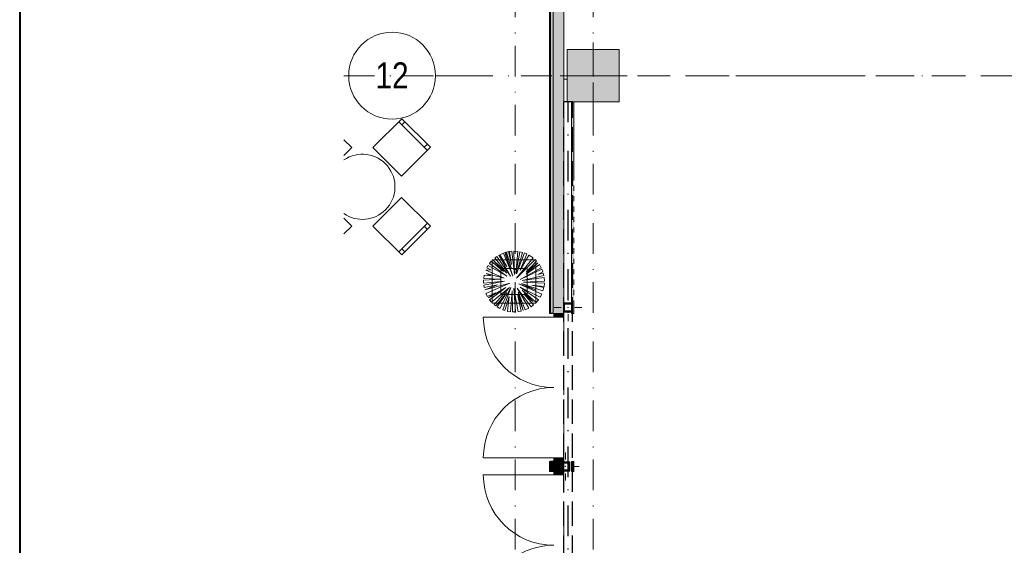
# Model space of a CAD drawing. Header units: millimetres. Extents: x 0 to 1184, y 0 to 836.
# Tile 10 of 86: x 20 to 133, y 486 to 546. Entities that reach past the tile are written whole.
import ezdxf
from ezdxf.xclip import XClip

# ---------------------------------------------------------------- set-up
doc = ezdxf.new("R2010")
doc.units = ezdxf.units.MM
doc.header["$MEASUREMENT"] = 0
doc.header["$XCLIPFRAME"] = 0
for name, pattern in [('Невидимая', [3.912222, 2.822222, -1.09]), ('Штриховая', [5.644444, 2.822222, -2.822222]), ('Штрихпунктирная', [6.702778, 3.527778, -1.763889, 0, -1.411111])]:
    doc.linetypes.add(name, pattern=pattern)
for name, color, linetype in [('1._1-й этаж (9)_1_Элемент Модели - Оси', 7, 'Continuous'), ('Интерьер - Мебель', 7, 'Continuous'), ('Конструктив - ГКЛ', 7, 'Continuous'), ('Конструктив - Колонны', 7, 'Continuous'), ('Конструктив - Стена сущ для Кладочного плана', 7, 'Continuous'), ('Конструктив - Стены наружние фасад', 7, 'Continuous'), ('УЛИЦА_Стойки стропильные', 7, 'Continuous'), ('Элемент Модели - Зона', 7, 'Continuous'), ('Элемент Модели - Оси', 7, 'Continuous')]:
    doc.layers.add(name, color=color, linetype=linetype)
doc.styles.add('СГЕНЕРИР_СТИЛЬ_1', font='txt')

# ---------------------------------------------------------------- blocks, each defined once
blk = doc.blocks.new('Чертеж_2_1', base_point=(205.47, 89.56))
at = {"layer": '1._1-й этаж (9)_1_Элемент Модели - Оси', "color": 7, "linetype": 'Штрихпунктирная', "lineweight": 15}
blk.add_line((71.32, 539.56), (67.87, 539.56), dxfattribs=at)
at = {"layer": '1._1-й этаж (9)_1_Элемент Модели - Оси', "color": 7, "linetype": 'Continuous', "lineweight": 15}
blk.add_circle((62.87, 539.56), 5, dxfattribs=at)
at = {"layer": '1._1-й этаж (9)_1_Элемент Модели - Оси', "color": 7, "linetype": 'Continuous', "lineweight": 15, "insert": (60.95, 539.59), "char_height": 3, "attachment_point": 4, "style": 'СГЕНЕРИР_СТИЛЬ_1'}
blk.add_mtext('\\A1;{\\pql;\\pt0;\\fArial Narrow|b0|i0|c204|p34;12}', dxfattribs=at)
blk = doc.blocks.new('Чертеж_4_4', base_point=(-278.48, 89.56))
at = {"layer": 'Конструктив - ГКЛ', "linetype": 'Continuous', "lineweight": 0, "true_color": 0x000000}
for points in [[(83.79, 536.51), (83.54, 536.51), (83.54, 513.41), (83.62, 513.41), (83.62, 512.41), (83.54, 512.41), (83.54, 512.19), (83.79, 512.19)], [(83.79, 494.04), (83.79, 495.19), (83.54, 495.19), (83.54, 494.04)]]:
    blk.add_hatch(color=18, dxfattribs=at).paths.add_polyline_path(points)
at = {"layer": 'Конструктив - Колонны', "linetype": 'Continuous', "lineweight": 0, "true_color": 0x000000}
blk.add_hatch(color=18, dxfattribs=at).paths.add_polyline_path([(83.02, 536.56), (89.02, 536.56), (89.02, 542.56), (83.02, 542.56)])
at = {"layer": 'Конструктив - Стены наружние фасад', "linetype": 'Continuous', "lineweight": 0, "true_color": 0x000000}
for points in [[(80.97, 630.56), (80.97, 512.19), (81.12, 512.19), (81.12, 630.56)], [(81.42, 626.56), (81.12, 626.56), (81.12, 512.19), (81.42, 512.19)], [(81.42, 626.56), (81.42, 512.19), (82.62, 512.19), (82.62, 626.56)], [(82.62, 512.19), (81.47, 512.19), (81.47, 511.79), (82.62, 511.79)], [(81.47, 495.19), (82.62, 495.19), (82.62, 495.59), (81.47, 495.59)], [(80.97, 494.04), (81.12, 494.04), (81.12, 495.19), (80.97, 495.19)], [(81.12, 495.19), (81.12, 494.04), (81.42, 494.04), (81.42, 495.19)], [(81.42, 494.04), (82.62, 494.04), (82.62, 494.11), (82.32, 494.11), (82.32, 495.11), (82.62, 495.11), (82.62, 495.19), (81.42, 495.19)], [(82.62, 495.03), (82.4, 495.03), (82.4, 494.19), (82.62, 494.19)], [(82.62, 494.04), (81.47, 494.04), (81.47, 493.64), (82.62, 493.64)]]:
    blk.add_hatch(color=18, dxfattribs=at).paths.add_polyline_path(points)
at = {"layer": 'УЛИЦА_Стойки стропильные', "linetype": 'Continuous', "lineweight": 0, "true_color": 0x000000}
h = blk.add_hatch(color=18, dxfattribs=at)
h.paths.add_polyline_path([(83.62, 512.41), (83.62, 513.41), (82.62, 513.41), (82.62, 512.41)])
h.paths.add_polyline_path([(83.54, 512.49), (82.7, 512.49), (82.7, 513.33), (83.54, 513.33)], flags=0)
h = blk.add_hatch(color=18, dxfattribs=at)
h.paths.add_polyline_path([(83.32, 494.11), (83.32, 495.11), (82.32, 495.11), (82.32, 494.11)])
h.paths.add_polyline_path([(83.24, 494.19), (82.4, 494.19), (82.4, 495.03), (83.24, 495.03)], flags=0)
at = {"layer": 'Интерьер - Мебель', "color": 7, "linetype": 'Continuous', "lineweight": 15}
for p, q in [((63.64, 534.25), (66.93, 530.96)), ((64, 533.9), (64.35, 534.25)), ((66.58, 531.32), (66.93, 531.67)), ((66.93, 522.58), (63.64, 519.29)), ((66.58, 522.23), (66.93, 521.88)), ((64, 519.65), (64.35, 519.29)), ((74.4, 518.38), (74.4, 513.38)), ((79.4, 518.38), (74.4, 518.38)), ((79.4, 513.38), (79.4, 518.38)), ((75.4, 517.38), (75.4, 514.38)), ((78.4, 517.38), (75.4, 517.38)), ((78.4, 514.38), (78.4, 517.38)), ((75.4, 514.38), (78.4, 514.38)), ((74.4, 513.38), (79.4, 513.38))]:
    blk.add_line(p, q, dxfattribs=at)
at = {"layer": 'Интерьер - Мебель', "color": 252, "linetype": 'Continuous', "lineweight": 5}
for p, q in [((75.68, 519.16), (75.27, 518.97)), ((76.75, 516.51), (75.68, 519.16)), ((75.97, 519.25), (75.84, 519.21)), ((75.84, 519.21), (76.75, 516.51)), ((76.6, 517.35), (75.97, 519.25)), ((76.26, 519.32), (76.05, 519.27)), ((76.05, 519.27), (76.6, 517.35)), ((76.62, 517.83), (76.26, 519.32)), ((76.67, 519.37), (76.39, 519.34)), ((76.39, 519.34), (76.62, 517.83)), ((76.96, 516.69), (76.67, 519.37)), ((77.33, 519.35), (76.9, 519.38)), ((76.9, 519.38), (76.96, 516.69)), ((77.11, 516.81), (77.33, 519.35)), ((77.59, 519.31), (77.11, 516.81)), ((77.19, 516.76), (77.89, 519.23)), ((78.1, 519.17), (77.19, 516.76)), ((77.89, 519.23), (77.59, 519.31)), ((78.39, 519.05), (78.1, 519.17)), ((74.29, 518.21), (74.08, 517.95)), ((75.7, 517.02), (74.29, 518.21)), ((76.08, 516.84), (74.45, 518.37)), ((74.45, 518.37), (75.7, 517.02)), ((74.93, 518.77), (74.71, 518.6)), ((74.71, 518.6), (76.08, 516.84)), ((76.5, 516.5), (74.93, 518.77)), ((76.08, 517.62), (75.14, 518.9)), ((75.14, 518.9), (76.5, 516.5)), ((75.27, 518.97), (76.08, 517.62)), ((77.19, 516.28), (79.11, 518.6)), ((79.33, 518.4), (77.19, 516.28)), ((77.63, 517.18), (78.39, 519.05)), ((78.62, 518.93), (77.63, 517.18)), ((78.3, 516.97), (79.5, 518.22)), ((79.65, 518.05), (78.3, 516.97)), ((78.31, 516.73), (79.65, 518.05)), ((79.11, 518.6), (78.62, 518.93)), ((79.5, 518.22), (79.33, 518.4)), ((74.24, 517.23), (73.66, 517.2)), ((73.66, 517.2), (75.77, 516.27)), ((73.93, 517.73), (73.78, 517.46)), ((73.78, 517.46), (74.24, 517.23)), ((76.06, 516.48), (73.93, 517.73)), ((74.08, 517.95), (76.06, 516.48)), ((77.61, 516.12), (80.03, 517.46)), ((80.11, 517.29), (77.61, 516.12)), ((79.82, 517.82), (78.31, 516.73)), ((79.65, 516.68), (80.22, 517)), ((80.26, 516.86), (79.65, 516.68)), ((80.03, 517.46), (79.82, 517.82)), ((80.22, 517), (80.11, 517.29)), ((80.34, 516.56), (80.26, 516.86)), ((75.31, 516.15), (73.4, 516.04)), ((73.4, 516.04), (73.4, 515.71)), ((73.4, 515.71), (75.8, 515.91)), ((73.48, 516.6), (73.42, 516.24)), ((73.42, 516.24), (75.31, 516.15)), ((75.8, 515.91), (73.42, 515.48)), ((74.22, 516.55), (73.48, 516.6)), ((75.77, 516.27), (73.71, 516.79)), ((73.71, 516.79), (74.22, 516.55)), ((77.83, 515.98), (80.34, 516.56)), ((80.37, 516.34), (77.83, 515.98)), ((78, 515.81), (80.4, 515.94)), ((80.4, 515.7), (78, 515.81)), ((80.4, 515.94), (80.37, 516.34)), ((73.42, 515.48), (73.47, 515.2)), ((73.47, 515.2), (75, 515.5)), ((73.53, 514.92), (76.44, 515.68)), ((75, 515.5), (73.53, 514.92)), ((76.44, 515.68), (73.67, 514.52)), ((73.95, 513.99), (75.97, 515.18)), ((75.97, 515.18), (74.1, 513.78)), ((74.31, 513.52), (76.39, 515.19)), ((76.39, 515.19), (74.61, 513.23)), ((74.8, 513.08), (76.06, 514.62)), ((76.06, 514.62), (74.96, 512.96)), ((75.28, 512.77), (76.55, 515.21)), ((76.55, 515.21), (75.61, 512.62)), ((76.51, 512.4), (76.7, 514.82)), ((76.7, 514.82), (76.72, 512.38)), ((77.07, 512.38), (76.9, 515.13)), ((76.9, 515.13), (77.38, 512.41)), ((78.61, 512.82), (77.25, 515.11)), ((77.25, 515.11), (78.88, 512.98)), ((77.96, 512.54), (77.38, 514.67)), ((77.38, 514.67), (78.2, 512.62)), ((80.09, 514.43), (77.45, 515.6)), ((77.45, 515.6), (79.44, 514.88)), ((79.72, 513.79), (77.63, 515.22)), ((77.63, 515.22), (79.92, 514.1)), ((79.44, 514.88), (77.76, 515.67)), ((77.76, 515.67), (80.24, 514.82)), ((79.07, 513.58), (77.84, 514.9)), ((77.84, 514.9), (79.45, 513.47)), ((80.33, 515.18), (78.95, 515.47)), ((78.95, 515.47), (80.36, 515.32)), ((80.24, 514.82), (80.33, 515.18)), ((80.36, 515.32), (80.4, 515.7)), ((73.67, 514.52), (73.85, 514.16)), ((73.85, 514.16), (74.77, 514.57)), ((74.77, 514.57), (73.95, 513.99)), ((74.1, 513.78), (74.31, 513.52)), ((75.86, 512.53), (76.36, 514.16)), ((76.36, 514.16), (76.17, 512.45)), ((77.73, 512.47), (77.29, 514.43)), ((77.29, 514.43), (77.96, 512.54)), ((79.16, 513.2), (78.04, 514.46)), ((78.04, 514.46), (79.07, 513.58)), ((79.45, 513.47), (79.72, 513.79)), ((79.92, 514.1), (80.09, 514.43)), ((74.61, 513.23), (74.8, 513.08)), ((74.96, 512.96), (75.28, 512.77)), ((75.61, 512.62), (75.86, 512.53)), ((76.17, 512.45), (76.51, 512.4)), ((76.72, 512.38), (77.07, 512.38)), ((77.38, 512.41), (77.73, 512.47)), ((78.2, 512.62), (78.61, 512.82)), ((78.88, 512.98), (79.16, 513.2))]:
    blk.add_line(p, q, dxfattribs=at)
at = {"layer": 'Интерьер - Мебель', "color": 7, "linetype": 'Continuous', "lineweight": 15, "flags": 128}
for points in [[(60.67, 531.28), (63.96, 527.99), (67.28, 531.32), (64, 534.6)], [(63.96, 525.55), (60.67, 522.26), (64, 518.94), (67.28, 522.23)]]:
    blk.add_lwpolyline(points, close=True, dxfattribs=at)
for points in [[(57.32, 530.37), (58.23, 531.28), (57.32, 532.19)], [(57.32, 521.35), (58.23, 522.26), (57.32, 523.18)]]:
    blk.add_lwpolyline(points, dxfattribs=at)
blk.add_lwpolyline([(57.32, 523.69, 0.362261), (62.1, 524.12, 0.913557), (57.32, 529.86)], format="xyb", dxfattribs=at)
at = {"layer": 'Конструктив - ГКЛ', "color": 251, "linetype": 'Continuous', "lineweight": 15, "true_color": 0x575757, "flags": 128}
for points in [[(83.54, 536.51), (83.54, 513.41)], [(83.79, 527.51), (83.79, 536.51)], [(83.79, 526.31), (83.79, 526.91)], [(83.79, 525.11), (83.79, 525.71)], [(83.79, 523.91), (83.79, 524.51)], [(83.79, 522.71), (83.79, 523.31)], [(83.79, 521.51), (83.79, 522.11)], [(83.79, 520.31), (83.79, 520.91)], [(83.79, 519.11), (83.79, 519.71)], [(83.79, 517.91), (83.79, 518.51)], [(83.79, 516.71), (83.79, 517.31)], [(83.79, 515.51), (83.79, 516.11)], [(83.79, 514.31), (83.79, 514.91)], [(83.79, 512.19), (83.79, 513.71)], [(83.54, 512.41), (83.54, 512.19)], [(83.54, 512.19), (83.79, 512.19)], [(83.79, 495.19), (83.54, 495.19)], [(83.54, 495.19), (83.54, 494.04)], [(83.79, 494.04), (83.79, 495.19)], [(83.54, 494.04), (83.79, 494.04)]]:
    blk.add_lwpolyline(points, dxfattribs=at)
at = {"layer": 'Конструктив - Колонны', "color": 251, "linetype": 'Continuous', "lineweight": 5, "true_color": 0x575757}
for p, q in [((86.02, 540.36), (86.02, 543.36)), ((85.22, 539.56), (82.22, 539.56)), ((86.82, 539.56), (89.82, 539.56)), ((86.02, 538.76), (86.02, 535.76))]:
    blk.add_line(p, q, dxfattribs=at)
at = {"layer": 'Конструктив - Колонны', "color": 251, "linetype": 'Continuous', "lineweight": 15, "true_color": 0x575757, "flags": 128}
blk.add_lwpolyline([(83.02, 536.56), (89.02, 536.56), (89.02, 542.56), (83.02, 542.56)], close=True, dxfattribs=at)
at = {"layer": 'Конструктив - Колонны', "color": 251, "linetype": 'Continuous', "lineweight": 5, "true_color": 0x575757}
blk.add_point((86.02, 539.56), dxfattribs=at)
at = {"layer": 'Конструктив - Стена сущ для Кладочного плана', "color": 251, "linetype": 'Невидимая', "lineweight": 30, "true_color": 0x575757}
for p, q in [((82.62, 452.56), (82.62, 536.56)), ((83.62, 536.56), (82.62, 536.56)), ((83.62, 452.56), (83.62, 536.56))]:
    blk.add_line(p, q, dxfattribs=at)
at = {"layer": 'Конструктив - Стена сущ для Кладочного плана', "color": 251, "linetype": 'Штрихпунктирная', "lineweight": 30, "true_color": 0x575757}
blk.add_line((83.12, 452.56), (83.12, 536.56), dxfattribs=at)
at = {"layer": 'Конструктив - Стены наружние фасад', "color": 251, "linetype": 'Continuous', "lineweight": 20, "true_color": 0x575757}
for p, q in [((81.12, 512.19), (81.12, 626.56)), ((81.42, 512.19), (81.42, 626.56)), ((81.12, 494.04), (81.12, 495.19)), ((81.42, 494.04), (81.42, 495.19))]:
    blk.add_line(p, q, dxfattribs=at)
at = {"layer": 'Конструктив - Стены наружние фасад', "color": 251, "linetype": 'Continuous', "lineweight": 5, "true_color": 0x575757}
for p, q in [((81.47, 511.79), (73.37, 511.79)), ((81.12, 512.19), (80.97, 512.19)), ((81.42, 512.19), (81.12, 512.19)), ((81.47, 512.19), (81.42, 512.19)), ((81.47, 512.19), (81.42, 512.19)), ((82.62, 512.19), (81.47, 512.19)), ((81.47, 511.79), (81.47, 512.19)), ((81.47, 512.19), (82.62, 512.19)), ((82.62, 512.19), (81.47, 512.19)), ((82.62, 512.19), (81.47, 512.19)), ((82.62, 511.79), (81.47, 511.79)), ((82.62, 512.19), (82.62, 511.79)), ((81.47, 495.59), (73.37, 495.59)), ((81.47, 495.19), (81.47, 495.59)), ((81.47, 495.59), (82.62, 495.59)), ((82.62, 495.59), (82.62, 495.19)), ((81.12, 495.19), (80.97, 495.19)), ((81.42, 495.19), (81.12, 495.19)), ((81.47, 495.19), (81.42, 495.19)), ((81.47, 495.19), (81.42, 495.19)), ((82.62, 495.19), (81.47, 495.19)), ((82.62, 495.19), (81.47, 495.19)), ((82.62, 495.19), (81.47, 495.19)), ((82.62, 495.19), (81.47, 495.19)), ((81.47, 493.64), (73.37, 493.64)), ((81.12, 494.04), (80.97, 494.04)), ((81.42, 494.04), (81.12, 494.04)), ((81.47, 494.04), (81.42, 494.04)), ((81.47, 494.04), (81.42, 494.04)), ((82.62, 494.04), (81.47, 494.04)), ((81.47, 493.64), (81.47, 494.04)), ((81.47, 494.04), (82.62, 494.04)), ((82.62, 494.04), (81.47, 494.04)), ((82.62, 494.04), (81.47, 494.04)), ((82.62, 493.64), (81.47, 493.64)), ((82.62, 494.04), (82.62, 493.64))]:
    blk.add_line(p, q, dxfattribs=at)
at = {"layer": 'Конструктив - Стены наружние фасад', "color": 251, "linetype": 'Continuous', "lineweight": 15, "true_color": 0x575757}
for p, q in [((81.12, 512.19), (80.97, 512.19)), ((81.12, 495.19), (80.97, 495.19)), ((81.12, 494.04), (80.97, 494.04))]:
    blk.add_line(p, q, dxfattribs=at)
at = {"layer": 'Конструктив - Стены наружние фасад', "color": 251, "linetype": 'Continuous', "lineweight": 30, "true_color": 0x575757}
for p, q in [((81.42, 512.19), (81.12, 512.19)), ((81.42, 495.19), (81.12, 495.19)), ((81.42, 494.04), (81.12, 494.04))]:
    blk.add_line(p, q, dxfattribs=at)
at = {"layer": 'Конструктив - Стены наружние фасад', "color": 251, "linetype": 'Continuous', "lineweight": 20, "true_color": 0x575757, "flags": 128}
for points in [[(80.97, 630.56), (80.97, 512.19)], [(82.62, 513.41), (82.62, 626.56)], [(82.62, 512.19), (82.62, 512.41)], [(80.97, 495.19), (80.97, 494.04)], [(82.62, 495.11), (82.62, 495.19)], [(82.62, 494.19), (82.62, 495.03)], [(82.62, 494.04), (82.62, 494.11)]]:
    blk.add_lwpolyline(points, dxfattribs=at)
at = {"layer": 'Конструктив - Стены наружние фасад', "color": 251, "linetype": 'Continuous', "lineweight": 5, "true_color": 0x575757}
for centre, start, end in [((81.47, 511.79), 180, 270), ((81.47, 495.59), 90, 180), ((81.47, 493.64), 180, 270), ((81.47, 477.44), 90, 180)]:
    blk.add_arc(centre, 8.1, start, end, dxfattribs=at)
at = {"layer": 'УЛИЦА_Стойки стропильные', "color": 251, "linetype": 'Continuous', "lineweight": 5, "true_color": 0x575757}
for p, q in [((83.12, 513.71), (83.12, 514.51)), ((82.32, 512.91), (81.52, 512.91)), ((83.92, 512.91), (84.72, 512.91)), ((83.12, 512.11), (83.12, 511.31)), ((82.82, 495.41), (82.82, 496.21)), ((82.02, 494.61), (81.22, 494.61)), ((83.62, 494.61), (84.42, 494.61)), ((82.82, 493.81), (82.82, 493.01))]:
    blk.add_line(p, q, dxfattribs=at)
at = {"layer": 'УЛИЦА_Стойки стропильные', "color": 251, "linetype": 'Continuous', "lineweight": 30, "true_color": 0x575757, "flags": 128}
for points in [[(83.62, 512.41), (83.62, 513.41), (82.62, 513.41), (82.62, 512.41)], [(83.54, 512.49), (82.7, 512.49), (82.7, 513.33), (83.54, 513.33)], [(83.32, 494.11), (83.32, 495.11), (82.32, 495.11), (82.32, 494.11)], [(83.24, 494.19), (82.4, 494.19), (82.4, 495.03), (83.24, 495.03)]]:
    blk.add_lwpolyline(points, close=True, dxfattribs=at)
at = {"layer": 'УЛИЦА_Стойки стропильные', "color": 251, "linetype": 'Continuous', "lineweight": 5, "true_color": 0x575757}
for p in [(83.12, 512.91), (82.82, 494.61)]:
    blk.add_point(p, dxfattribs=at)
at = {"layer": 'Элемент Модели - Зона', "color": 7, "linetype": 'Штриховая', "lineweight": 15, "flags": 128}
for points in [[(83.02, 539.14), (82.62, 539.14), (82.62, 452.76), (140.32, 452.76), (140.32, 480.98), (172.95, 513.62), (173.09, 513.47), (173.09, 513.76), (354.52, 513.76), (354.52, 513.56), (495.52, 513.56), (495.52, 513.76), (862.33, 513.76), (894.69, 481.33), (894.72, 477.98), (894.72, 452.61), (895.12, 452.61), (895.12, 432.56), (892.72, 432.56), (892.72, 446.56), (888.52, 446.56), (888.52, 450.56), (804.52, 450.56), (804.52, 446.56), (798.52, 446.56), (798.52, 450.56), (714.72, 450.56), (714.72, 359.26), (798.52, 359.26), (798.52, 366.06), (804.52, 366.06), (804.52, 354.16), (845.32, 354.16), (845.32, 363.26), (846.52, 363.26), (846.52, 301.37), (892.72, 301.37), (892.72, 352.06), (888.02, 352.06), (888.02, 367.06), (892.72, 367.06), (892.72, 417.56), (895.12, 417.56), (895.12, 291.06), (892.72, 291.06), (892.72, 298.97), (714.72, 298.97), (714.72, 236.06), (892.72, 236.06), (892.72, 266.56), (888.52, 266.56), (888.52, 272.82), (892.72, 272.82), (892.72, 276.06), (895.12, 276.06), (895.12, 272.76), (930.02, 272.76), (930.02, 461.62), (923.91, 461.62), (923.91, 539.56), (978.52, 539.56), (978.52, 542.56), (984.52, 542.56), (984.52, 539.56), (1131.77, 539.56), (1131.77, 540.56), (1122.77, 540.56), (1122.77, 564.56), (1048.52, 564.56), (1048.52, 626.36), (1026.82, 626.36), (1026.82, 632.56), (1013.35, 632.56), (984.52, 632.56), (984.52, 626.56), (978.52, 626.56), (978.52, 631.69), (969.52, 631.69), (894.52, 631.69), (894.52, 626.56), (888.52, 626.56), (888.52, 631.69), (804.52, 631.69), (804.52, 626.56), (798.52, 626.56), (798.52, 631.69), (714.52, 631.69), (714.52, 626.56), (708.52, 626.56), (708.52, 631.69), (628.02, 631.69), (628.02, 626.56), (622.02, 626.56), (621.02, 626.56), (621.02, 575.89), (496.02, 575.89), (496.02, 627.56), (496.02, 706.46), (496.12, 706.46), (496.12, 768.06), (468.72, 768.06), (468.72, 686.86), (461.17, 686.86), (461.17, 631.68), (444.52, 631.68), (444.52, 626.56), (438.52, 626.56), (438.52, 631.68), (354.52, 631.68), (354.52, 626.56), (348.52, 626.56), (348.52, 631.68), (331.77, 631.68), (331.77, 554.56), (331.77, 539.56), (264.52, 539.56), (264.52, 536.56), (258.52, 536.56), (258.52, 539.56), (174.52, 539.56), (174.52, 536.56), (168.52, 536.56), (168.52, 539.56), (89.02, 539.56), (89.02, 536.56), (83.02, 536.56)], [(82.62, 541.14), (82.62, 539.14), (83.02, 539.14), (83.02, 542.56), (89.02, 542.56), (89.02, 539.56), (168.52, 539.56), (168.52, 542.56), (174.52, 542.56), (174.52, 539.56), (258.52, 539.56), (258.52, 542.56), (264.52, 542.56), (264.52, 539.14), (331.77, 539.14), (331.77, 631.69), (331.88, 631.69), (331.88, 686.86), (327.32, 686.86), (327.32, 720.36), (324.52, 720.36), (324.52, 722.76), (348.32, 722.76), (348.32, 734.56), (280.72, 734.56), (280.72, 722.76), (309.52, 722.76), (309.52, 720.36), (301.52, 720.36), (301.52, 615.56), (207.52, 615.56), (207.52, 626.56), (82.62, 626.56), (82.62, 626.06)]]:
    blk.add_lwpolyline(points, close=True, dxfattribs=at)
at = {"layer": 'Элемент Модели - Зона', "color": 7, "linetype": 'Continuous', "lineweight": 15, "flags": 128}
blk.add_lwpolyline([(83.02, 542.56), (89.02, 542.56), (89.02, 536.56), (83.02, 536.56)], close=True, dxfattribs=at)
at = {"layer": 'Элемент Модели - Оси', "color": 7, "linetype": 'Штрихпунктирная', "lineweight": 15}
for p, q in [((77.02, 828.73), (77.02, 151.77)), ((86.02, 828.73), (86.02, 151.77)), ((57.32, 539.56), (1181.05, 539.56))]:
    blk.add_line(p, q, dxfattribs=at)

msp = doc.modelspace()

# ---------------------------------------------------------------- linework, layer by layer
at = {"color": 7, "linetype": 'Continuous', "lineweight": 40}
msp.add_line((20, 836), (20, 5), dxfattribs=at)

# ---------------------------------------------------------------- block references
at = {"color": 161, "linetype": 'Continuous', "lineweight": 40, "true_color": 0x83aefe}
ref = msp.add_blockref('Чертеж_4_4', (-278.48, 89.56), dxfattribs=at)
XClip(ref).set_block_clipping_path([(57.3201676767, 151.7660533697), (1181.0522393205, 828.727105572)])
ref = msp.add_blockref('Чертеж_2_1', (205.47, 89.56), dxfattribs=at)
XClip(ref).set_block_clipping_path([(57.3201676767, 166.9282606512), (71.3162990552, 828.727105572)])

doc.saveas('drawing.dxf')
